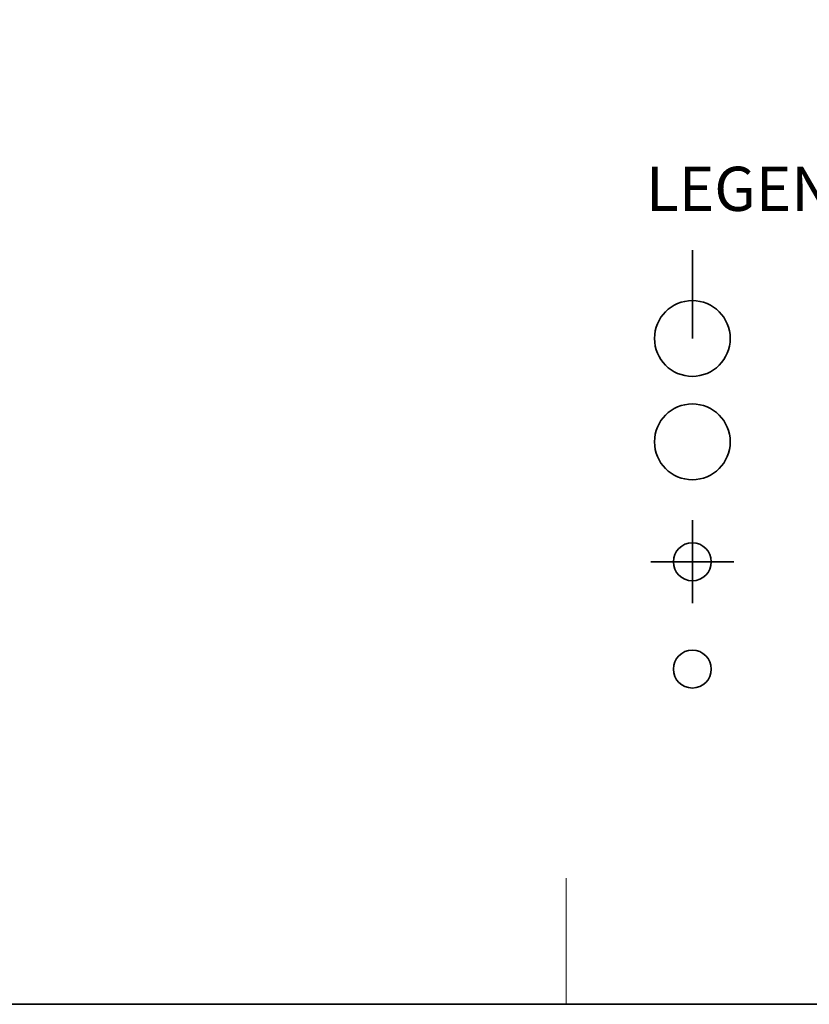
# Model space of a CAD drawing. Header units: inches. Extents: x -96941 to 10978768, y -673 to 1070890.
# Tile 125 of 256: x 59148 to 62276, y -673 to 3227. Entities that reach past the tile are written whole.
import ezdxf

# ---------------------------------------------------------------- set-up
doc = ezdxf.new("R2010")
doc.units = ezdxf.units.IN
for name, color, linetype, lineweight in [('!_A_01_TENKÁ', 8, 'Continuous', 13), ('!_A_02_HRUBÁ', 255, 'Continuous', 35), ('!_A_42_POPIS TABUĽKA', 7, 'Continuous', 13)]:
    doc.layers.add(name, color=color, linetype=linetype, lineweight=lineweight)
doc.styles.add('Iso CP', font='isocp.shx', dxfattribs={"width": 0.8})

msp = doc.modelspace()

# ---------------------------------------------------------------- linework, layer by layer
at = {"layer": '!_A_01_TENKÁ'}
msp.add_lwpolyline([(61313.135, -672.538), (61313.135, -172.538)], dxfattribs=at)
at = {"layer": '!_A_02_HRUBÁ'}
msp.add_lwpolyline([(50813.135, 14177.462), (82313.135, 14177.462), (82313.135, -672.538), (50813.135, -672.538)], close=True, dxfattribs=at)
at = {"layer": '!_A_02_HRUBÁ', "color": 150, "true_color": 0x2994ff}
for points in [[(61812.819, 1964.33), (61812.819, 2314.33)], [(61812.819, 1244.426), (61812.819, 915.449)], [(61648.33, 1079.937), (61977.307, 1079.937)]]:
    msp.add_lwpolyline(points, dxfattribs=at)
for centre, radius in [((61812.819, 1964.33), 150), ((61812.819, 1554.967), 150), ((61812.819, 1079.937), 75), ((61812.819, 654.967), 75)]:
    msp.add_circle(centre, radius, dxfattribs=at)

# ---------------------------------------------------------------- texts
at = {"layer": '!_A_42_POPIS TABUĽKA', "insert": (61629.347, 2644.38), "char_height": 175, "attachment_point": 1, "style": 'Iso CP'}
msp.add_mtext_dynamic_manual_height_columns('LEGENDA SVIETIDIEL', width=6631.1592, gutter_width=1, heights=[0], dxfattribs=at)

doc.saveas('drawing.dxf')
